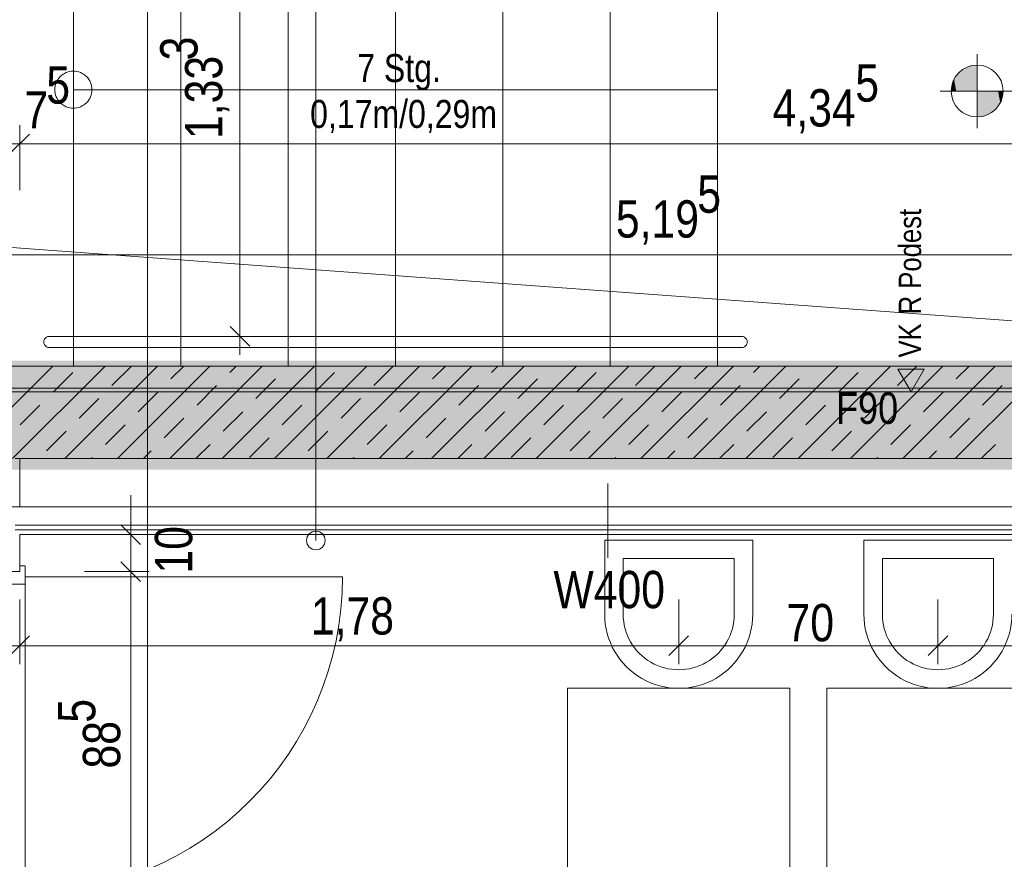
# Model space of a CAD drawing. Extents: x -620 to 300, y 62 to 1162.
# Tile 139 of 256: x -132 to -79, y 939 to 984. Entities that reach past the tile are written whole.
import ezdxf
from ezdxf.lldxf.tags import DXFTag

# ---------------------------------------------------------------- set-up
doc = ezdxf.new("R2010")
doc.units = 0
doc.layers.get('0').update_dxf_attribs({"lineweight": 13})
for name, color, linetype, lineweight, true_color in [('00 -Bauelemente -Dämmung innen', 7, 'Continuous', 9, 0xff7fe6), ('00 -Bauelemente -Gipskarton', 7, 'Continuous', 9, 0xff7fe6), ('30 -34 Innenwände- 1 tragend', 7, 'Continuous', 13, 0xdd0806), ('30 -34 Innenwände- 2 nichttragend', 7, 'Continuous', 18, 0xff7fe6), ('30 -34 Innenwände- 4 Türen_Fenster', 7, 'Continuous', 15, 0x9955ff), ('30 -35 Decken- 2.1 Treppen Innen 2D', 7, 'Continuous', 9, 0x599559), ('40 -41 Abwasser_Wasser_Gas- 1 Abwasser + sanitäre Anlagen', 7, 'Continuous', 9, 0xff6633), ('60 -61 Ausstattung -1 Möbel -verdeckt', 9, 'fein_strichliert-A06G94XS8I', 13, 0x808080), ('70 -75 Raumstempel-2 Verweislinie', 7, 'Continuous', 9, 0xff6600), ('70 -76 Bemaßung- 2 Allgemein', 9, 'Continuous', 5, 0x808080), ('iwb_Schraffur_F90_feuerbestaendig', 1, 'Continuous', 13, 0xff0000), ('iwb_Sichtbeton', 2, 'Continuous', 50, 0xffff00), ('iwb_Sichtbeton-Shading', 2, 'Continuous', 50, 0xffff00)]:
    doc.layers.add(name, color=color, linetype=linetype, lineweight=lineweight, true_color=true_color)
for name, color, linetype, lineweight in [('70 -71 Achsen- 1 Gebäudeachsen', 7, 'STRICHPUNKT2-A06G94XR8I', 18), ('70 -72 Beschriftung- 5 Höhenkoten', 7, 'Continuous', 15), ('70 -75 Raumstempel- 3 Wandstempel', 7, 'Continuous', 50), ('Keine', 7, 'Continuous', 9)]:
    doc.layers.add(name, color=color, linetype=linetype, lineweight=lineweight)
doc.styles.get("Standard").update_dxf_attribs({"font": 'ARIALN.TTF'})
tags = doc.linetypes.add('fein_strichliert-A06G94XS8I', pattern=[4, 1, -2, 1]).pattern_tags.tags
tags[8:9] = [DXFTag(74, 4), DXFTag(75, 0), DXFTag(340, '0'), DXFTag(46, 0.0), DXFTag(50, 0.0), DXFTag(44, 0.0), DXFTag(45, 0.0)]
tags[6:7] = [DXFTag(74, 4), DXFTag(75, 0), DXFTag(340, '0'), DXFTag(46, 0.0), DXFTag(50, 0.0), DXFTag(44, 0.0), DXFTag(45, 0.0)]
tags[4:5] = [DXFTag(74, 4), DXFTag(75, 0), DXFTag(340, '0'), DXFTag(46, 0.0), DXFTag(50, 0.0), DXFTag(44, 0.0), DXFTag(45, 0.0)]
tags = doc.linetypes.add('STRICHPUNKT2-A06G94XR8I', pattern=[12.7, 6.35, -3.175, 0, -3.175]).pattern_tags.tags
tags[10:11] = [DXFTag(74, 4), DXFTag(75, 0), DXFTag(340, '0'), DXFTag(46, 0.0), DXFTag(50, 0.0), DXFTag(44, 0.0), DXFTag(45, 0.0)]
tags[8:9] = [DXFTag(74, 4), DXFTag(75, 0), DXFTag(340, '0'), DXFTag(46, 0.0), DXFTag(50, 0.0), DXFTag(44, 0.0), DXFTag(45, 0.0)]
tags[6:7] = [DXFTag(74, 4), DXFTag(75, 0), DXFTag(340, '0'), DXFTag(46, 0.0), DXFTag(50, 0.0), DXFTag(44, 0.0), DXFTag(45, 0.0)]
tags[4:5] = [DXFTag(74, 4), DXFTag(75, 0), DXFTag(340, '0'), DXFTag(46, 0.0), DXFTag(50, 0.0), DXFTag(44, 0.0), DXFTag(45, 0.0)]

# ---------------------------------------------------------------- blocks, each defined once
blk = doc.blocks.new('Shading-A06G94VT8I', base_point=(-44.915, 989.453))
at = {"layer": 'iwb_Sichtbeton-Shading', "color": 51, "true_color": 0xffff7f}
for points in [[(-149.479, 965.303), (-149.479, 965.903), (-40.579, 965.303), (-40.579, 965.903)], [(-149.479, 960.003), (-149.479, 960.603), (-40.579, 960.003), (-40.579, 960.603)]]:
    blk.add_solid(points, dxfattribs=at)
blk = doc.blocks.new('Referenz-A06G94XT8I')
at = {"layer": '00 -Bauelemente -Dämmung innen', "color": 0, "linetype": 'Continuous', "lineweight": -2, "ltscale": 0.13}
for p, q in [((-132.98, 958.003), (-132.48, 958.003)), ((-132.48, 958.003), (-45.58, 958.003)), ((-132.73, 957.003), (-45.58, 957.003))]:
    blk.add_line(p, q, dxfattribs=at)
at = {"layer": '00 -Bauelemente -Gipskarton', "color": 0, "linetype": 'Continuous', "lineweight": -2, "ltscale": 0.13}
for p, q in [((-132.48, 958.003), (-132.48, 960.603)), ((-132.73, 957.003), (-45.58, 957.003)), ((-132.73, 956.753), (-132.48, 956.753)), ((-132.48, 956.753), (-45.58, 956.753)), ((-132.48, 954.503), (-132.48, 956.503)), ((-132.48, 956.503), (-45.58, 956.503))]:
    blk.add_line(p, q, dxfattribs=at)
at = {"layer": '30 -34 Innenwände- 1 tragend', "color": 0, "linetype": 'Continuous', "lineweight": -2, "ltscale": 0.13}
for p, q in [((-45.58, 965.603), (-149.48, 965.603)), ((-45.58, 960.603), (-132.48, 960.603))]:
    blk.add_line(p, q, dxfattribs=at)
at = {"layer": '30 -34 Innenwände- 1 tragend', "color": 0, "lineweight": -2}
for p, q in [((-45.58, 965.603), (-149.48, 965.603)), ((-135.69, 960.603), (-130.69, 965.603)), ((-135.69, 960.603), (-130.69, 965.603)), ((-132.861, 960.603), (-127.861, 965.603)), ((-132.861, 960.603), (-127.861, 965.603)), ((-130.033, 960.603), (-125.033, 965.603)), ((-130.033, 960.603), (-125.033, 965.603)), ((-127.497, 964.554), (-126.447, 965.603)), ((-127.497, 964.554), (-126.447, 965.603)), ((-127.204, 960.603), (-122.204, 965.603)), ((-127.204, 960.603), (-122.204, 965.603)), ((-124.376, 960.603), (-119.376, 965.603)), ((-124.376, 960.603), (-119.376, 965.603)), ((-124.315, 964.907), (-123.619, 965.603)), ((-124.315, 964.907), (-123.619, 965.603)), ((-121.548, 960.603), (-116.548, 965.603)), ((-121.548, 960.603), (-116.548, 965.603)), ((-121.133, 965.261), (-120.79, 965.603)), ((-121.133, 965.261), (-120.79, 965.603)), ((-118.719, 960.603), (-113.719, 965.603)), ((-118.719, 960.603), (-113.719, 965.603)), ((-115.891, 960.603), (-110.891, 965.603)), ((-115.891, 960.603), (-110.891, 965.603)), ((-113.355, 964.554), (-112.305, 965.603)), ((-113.355, 964.554), (-112.305, 965.603)), ((-113.062, 960.603), (-108.062, 965.603)), ((-113.062, 960.603), (-108.062, 965.603)), ((-110.234, 960.603), (-105.234, 965.603)), ((-110.234, 960.603), (-105.234, 965.603)), ((-110.173, 964.907), (-109.476, 965.603)), ((-110.173, 964.907), (-109.476, 965.603)), ((-107.405, 960.603), (-102.405, 965.603)), ((-107.405, 960.603), (-102.405, 965.603)), ((-106.991, 965.261), (-106.648, 965.603)), ((-106.991, 965.261), (-106.648, 965.603)), ((-104.577, 960.603), (-99.577, 965.603)), ((-104.577, 960.603), (-99.577, 965.603)), ((-101.749, 960.603), (-96.749, 965.603)), ((-101.749, 960.603), (-96.749, 965.603)), ((-99.213, 964.554), (-98.163, 965.603)), ((-99.213, 964.554), (-98.163, 965.603)), ((-98.92, 960.603), (-93.92, 965.603)), ((-98.92, 960.603), (-93.92, 965.603)), ((-96.092, 960.603), (-91.092, 965.603)), ((-96.092, 960.603), (-91.092, 965.603)), ((-96.031, 964.907), (-95.334, 965.603)), ((-96.031, 964.907), (-95.334, 965.603)), ((-93.263, 960.603), (-88.263, 965.603)), ((-93.263, 960.603), (-88.263, 965.603)), ((-92.849, 965.261), (-92.506, 965.603)), ((-92.849, 965.261), (-92.506, 965.603)), ((-90.435, 960.603), (-85.435, 965.603)), ((-90.435, 960.603), (-85.435, 965.603)), ((-87.606, 960.603), (-82.606, 965.603)), ((-87.606, 960.603), (-82.606, 965.603)), ((-85.07, 964.554), (-84.021, 965.603)), ((-85.07, 964.554), (-84.021, 965.603)), ((-84.778, 960.603), (-79.778, 965.603)), ((-84.778, 960.603), (-79.778, 965.603)), ((-81.95, 960.603), (-76.95, 965.603)), ((-81.95, 960.603), (-76.95, 965.603)), ((-81.888, 964.907), (-81.192, 965.603)), ((-81.888, 964.907), (-81.192, 965.603)), ((-130.679, 964.2), (-129.618, 965.261)), ((-130.679, 964.2), (-129.618, 965.261)), ((-119.719, 963.847), (-118.658, 964.907)), ((-119.719, 963.847), (-118.658, 964.907)), ((-116.537, 964.2), (-115.476, 965.261)), ((-116.537, 964.2), (-115.476, 965.261)), ((-105.576, 963.847), (-104.516, 964.907)), ((-105.576, 963.847), (-104.516, 964.907)), ((-102.394, 964.2), (-101.334, 965.261)), ((-102.394, 964.2), (-101.334, 965.261)), ((-91.434, 963.847), (-90.374, 964.907)), ((-91.434, 963.847), (-90.374, 964.907)), ((-88.252, 964.2), (-87.192, 965.261)), ((-88.252, 964.2), (-87.192, 965.261)), ((-122.901, 963.493), (-121.84, 964.554)), ((-122.901, 963.493), (-121.84, 964.554)), ((-108.758, 963.493), (-107.698, 964.554)), ((-108.758, 963.493), (-107.698, 964.554)), ((-94.616, 963.493), (-93.556, 964.554)), ((-94.616, 963.493), (-93.556, 964.554)), ((-80.474, 963.493), (-79.414, 964.554)), ((-80.474, 963.493), (-79.414, 964.554)), ((-129.265, 962.786), (-128.204, 963.847)), ((-129.265, 962.786), (-128.204, 963.847)), ((-126.083, 963.139), (-125.022, 964.2)), ((-126.083, 963.139), (-125.022, 964.2)), ((-115.122, 962.786), (-114.062, 963.847)), ((-115.122, 962.786), (-114.062, 963.847)), ((-111.94, 963.139), (-110.88, 964.2)), ((-111.94, 963.139), (-110.88, 964.2)), ((-100.98, 962.786), (-99.92, 963.847)), ((-100.98, 962.786), (-99.92, 963.847)), ((-97.798, 963.139), (-96.738, 964.2)), ((-97.798, 963.139), (-96.738, 964.2)), ((-86.838, 962.786), (-85.777, 963.847)), ((-86.838, 962.786), (-85.777, 963.847)), ((-83.656, 963.139), (-82.596, 964.2)), ((-83.656, 963.139), (-82.596, 964.2)), ((-132.447, 962.432), (-131.386, 963.493)), ((-132.447, 962.432), (-131.386, 963.493)), ((-118.304, 962.432), (-117.244, 963.493)), ((-118.304, 962.432), (-117.244, 963.493)), ((-104.162, 962.432), (-103.102, 963.493)), ((-104.162, 962.432), (-103.102, 963.493)), ((-90.02, 962.432), (-88.959, 963.493)), ((-90.02, 962.432), (-88.959, 963.493)), ((-124.668, 961.725), (-123.608, 962.786)), ((-124.668, 961.725), (-123.608, 962.786)), ((-121.486, 962.079), (-120.426, 963.139)), ((-121.486, 962.079), (-120.426, 963.139)), ((-110.526, 961.725), (-109.466, 962.786)), ((-110.526, 961.725), (-109.466, 962.786)), ((-107.344, 962.079), (-106.284, 963.139)), ((-107.344, 962.079), (-106.284, 963.139)), ((-96.384, 961.725), (-95.323, 962.786)), ((-96.384, 961.725), (-95.323, 962.786)), ((-93.202, 962.079), (-92.141, 963.139)), ((-93.202, 962.079), (-92.141, 963.139)), ((-82.242, 961.725), (-81.181, 962.786)), ((-82.242, 961.725), (-81.181, 962.786)), ((-127.85, 961.372), (-126.79, 962.432)), ((-127.85, 961.372), (-126.79, 962.432)), ((-113.708, 961.372), (-112.648, 962.432)), ((-113.708, 961.372), (-112.648, 962.432)), ((-99.566, 961.372), (-98.505, 962.432)), ((-99.566, 961.372), (-98.505, 962.432)), ((-85.424, 961.372), (-84.363, 962.432)), ((-85.424, 961.372), (-84.363, 962.432)), ((-131.032, 961.018), (-129.972, 962.079)), ((-131.032, 961.018), (-129.972, 962.079)), ((-120.072, 960.665), (-119.012, 961.725)), ((-120.072, 960.665), (-119.012, 961.725)), ((-116.89, 961.018), (-115.83, 962.079)), ((-116.89, 961.018), (-115.83, 962.079)), ((-105.93, 960.665), (-104.869, 961.725)), ((-105.93, 960.665), (-104.869, 961.725)), ((-102.748, 961.018), (-101.687, 962.079)), ((-102.748, 961.018), (-101.687, 962.079)), ((-91.788, 960.665), (-90.727, 961.725)), ((-91.788, 960.665), (-90.727, 961.725)), ((-88.606, 961.018), (-87.545, 962.079)), ((-88.606, 961.018), (-87.545, 962.079)), ((-122.962, 960.603), (-122.193, 961.372)), ((-122.962, 960.603), (-122.193, 961.372)), ((-108.82, 960.603), (-108.051, 961.372)), ((-108.82, 960.603), (-108.051, 961.372)), ((-94.677, 960.603), (-93.909, 961.372)), ((-94.677, 960.603), (-93.909, 961.372)), ((-80.535, 960.603), (-79.767, 961.372)), ((-80.535, 960.603), (-79.767, 961.372)), ((-45.58, 960.603), (-132.48, 960.603)), ((-128.619, 960.603), (-128.557, 960.665)), ((-128.619, 960.603), (-128.557, 960.665)), ((-125.79, 960.603), (-125.375, 961.018)), ((-125.79, 960.603), (-125.375, 961.018)), ((-114.476, 960.603), (-114.415, 960.665)), ((-114.476, 960.603), (-114.415, 960.665)), ((-111.648, 960.603), (-111.233, 961.018)), ((-111.648, 960.603), (-111.233, 961.018)), ((-100.334, 960.603), (-100.273, 960.665)), ((-100.334, 960.603), (-100.273, 960.665)), ((-97.506, 960.603), (-97.091, 961.018)), ((-97.506, 960.603), (-97.091, 961.018)), ((-86.192, 960.603), (-86.131, 960.665)), ((-86.192, 960.603), (-86.131, 960.665)), ((-83.364, 960.603), (-82.949, 961.018)), ((-83.364, 960.603), (-82.949, 961.018))]:
    blk.add_line(p, q, dxfattribs=at)
at = {"layer": '30 -34 Innenwände- 2 nichttragend', "color": 0, "linetype": 'Continuous', "lineweight": -2, "ltscale": 0.13}
for p, q in [((-132.73, 960.603), (-132.48, 960.603)), ((-132.48, 958.003), (-132.48, 960.603)), ((-132.48, 958.003), (-45.58, 958.003)), ((-132.48, 954.503), (-132.48, 956.503)), ((-132.18, 956.503), (-45.58, 956.503))]:
    blk.add_line(p, q, dxfattribs=at)
at = {"layer": '30 -34 Innenwände- 4 Türen_Fenster', "color": 0, "lineweight": -2}
for p, q in [((-132.48, 954.823), (-132.18, 954.823)), ((-132.48, 954.503), (-132.48, 954.823)), ((-132.48, 954.503), (-132.48, 954.823)), ((-132.18, 954.823), (-132.18, 954.223)), ((-138.48, 954.503), (-132.48, 954.503)), ((-132.18, 954.223), (-132.18, 953.823)), ((-132.18, 953.823), (-138.78, 953.823))]:
    blk.add_line(p, q, dxfattribs=at)
at = {"layer": '30 -34 Innenwände- 4 Türen_Fenster', "color": 0, "linetype": 'fein_strichliert-A06G94XS8I', "lineweight": -2, "ltscale": 0.13}
for p, q in [((-132.18, 936.803), (-132.18, 954.503)), ((-132.18, 954.223), (-115.04, 954.223))]:
    blk.add_line(p, q, dxfattribs=at)
blk.add_ellipse((-132.18, 954.223), major_axis=(0, -17.14), ratio=1, start_param=0, end_param=1.570796, dxfattribs=at)
at = {"layer": '30 -35 Decken- 2.1 Treppen Innen 2D', "color": 0, "linetype": 'Continuous', "lineweight": -2, "ltscale": 0.13}
for p, q in [((-129.58, 965.603), (-129.58, 995.453)), ((-123.78, 965.603), (-123.78, 995.453)), ((-117.98, 965.603), (-117.98, 995.453)), ((-112.18, 965.603), (-112.18, 995.453)), ((-106.38, 965.603), (-106.38, 995.453)), ((-100.58, 965.603), (-100.58, 995.453)), ((-94.78, 965.603), (-94.78, 995.453)), ((-130.214, 981.301), (-130.135, 981.36)), ((-130.135, 981.36), (-130.051, 981.41)), ((-130.051, 981.41), (-129.962, 981.452)), ((-129.962, 981.452), (-129.87, 981.485)), ((-129.87, 981.485), (-129.775, 981.509)), ((-129.775, 981.509), (-129.678, 981.524)), ((-129.678, 981.524), (-129.58, 981.528)), ((-129.58, 981.528), (-129.482, 981.524)), ((-129.482, 981.524), (-129.384, 981.509)), ((-129.384, 981.509), (-129.289, 981.485)), ((-129.289, 981.485), (-129.197, 981.452)), ((-129.197, 981.452), (-129.108, 981.41)), ((-129.108, 981.41), (-129.024, 981.36)), ((-129.024, 981.36), (-128.945, 981.301)), ((-130.56, 980.724), (-130.537, 980.819)), ((-130.537, 980.819), (-130.503, 980.911)), ((-130.503, 980.911), (-130.462, 981)), ((-130.462, 981), (-130.411, 981.084)), ((-130.411, 981.084), (-130.353, 981.163)), ((-130.353, 981.163), (-130.287, 981.236)), ((-130.287, 981.236), (-130.214, 981.301)), ((-128.945, 981.301), (-128.872, 981.236)), ((-128.872, 981.236), (-128.807, 981.163)), ((-128.807, 981.163), (-128.748, 981.084)), ((-128.748, 981.084), (-128.698, 981)), ((-128.698, 981), (-128.656, 980.911)), ((-128.656, 980.911), (-128.623, 980.819)), ((-128.623, 980.819), (-128.599, 980.724)), ((-130.58, 980.528), (-130.575, 980.626)), ((-130.575, 980.43), (-130.58, 980.528)), ((-130.575, 980.626), (-130.56, 980.724)), ((-130.56, 980.333), (-130.575, 980.43)), ((-130.537, 980.238), (-130.56, 980.333)), ((-129.58, 980.528), (-94.78, 980.528)), ((-128.599, 980.333), (-128.623, 980.238)), ((-128.599, 980.724), (-128.584, 980.626)), ((-128.584, 980.43), (-128.599, 980.333)), ((-128.584, 980.626), (-128.58, 980.528)), ((-128.58, 980.528), (-128.584, 980.43)), ((-94.843, 980.545), (-94.78, 980.528)), ((-94.843, 980.511), (-94.843, 980.545)), ((-94.78, 980.528), (-94.843, 980.511)), ((-130.503, 980.146), (-130.537, 980.238)), ((-130.462, 980.057), (-130.503, 980.146)), ((-130.411, 979.973), (-130.462, 980.057)), ((-130.353, 979.894), (-130.411, 979.973)), ((-130.287, 979.821), (-130.353, 979.894)), ((-130.214, 979.755), (-130.287, 979.821)), ((-130.135, 979.697), (-130.214, 979.755)), ((-128.945, 979.755), (-129.024, 979.697)), ((-128.872, 979.821), (-128.945, 979.755)), ((-128.807, 979.894), (-128.872, 979.821)), ((-128.748, 979.973), (-128.807, 979.894)), ((-128.698, 980.057), (-128.748, 979.973)), ((-128.656, 980.146), (-128.698, 980.057)), ((-128.623, 980.238), (-128.656, 980.146)), ((-130.051, 979.647), (-130.135, 979.697)), ((-129.962, 979.605), (-130.051, 979.647)), ((-129.87, 979.571), (-129.962, 979.605)), ((-129.775, 979.548), (-129.87, 979.571)), ((-129.678, 979.533), (-129.775, 979.548)), ((-129.58, 979.528), (-129.678, 979.533)), ((-129.482, 979.533), (-129.58, 979.528)), ((-129.384, 979.548), (-129.482, 979.533)), ((-129.289, 979.571), (-129.384, 979.548)), ((-129.197, 979.605), (-129.289, 979.571)), ((-129.108, 979.647), (-129.197, 979.605)), ((-129.024, 979.697), (-129.108, 979.647)), ((-130.88, 967.203), (-93.48, 967.203)), ((-93.48, 966.603), (-130.88, 966.603)), ((-129.58, 965.603), (-123.78, 965.603)), ((-123.78, 965.603), (-117.98, 965.603)), ((-117.98, 965.603), (-112.18, 965.603)), ((-112.18, 965.603), (-106.38, 965.603)), ((-106.38, 965.603), (-100.58, 965.603)), ((-100.58, 965.603), (-94.78, 965.603))]:
    blk.add_line(p, q, dxfattribs=at)
at = {"layer": '30 -35 Decken- 2.1 Treppen Innen 2D', "color": 0, "linetype": 'fein_strichliert-A06G94XS8I', "lineweight": -2, "ltscale": 0.13}
for p, q in [((-452.88, 965.603), (-45.78, 965.603)), ((-45.78, 964.403), (-452.88, 964.403)), ((-452.88, 964.203), (-45.78, 964.203))]:
    blk.add_line(p, q, dxfattribs=at)
at = {"layer": '30 -35 Decken- 2.1 Treppen Innen 2D', "color": 0, "linetype": 'Continuous', "lineweight": -2, "ltscale": 0.13}
for centre, major_axis in [((-130.88, 966.903), (0, 0.3)), ((-93.48, 966.903), (0, -0.3))]:
    blk.add_ellipse(centre, major_axis=major_axis, ratio=1, start_param=0, end_param=3.141593, dxfattribs=at)
at = {"layer": '40 -41 Abwasser_Wasser_Gas- 1 Abwasser + sanitäre Anlagen', "color": 0, "linetype": 'Continuous', "lineweight": -2, "ltscale": 0.13}
for p, q in [((-92.88, 956.203), (-100.88, 956.203)), ((-100.88, 956.203), (-100.88, 952.203)), ((-92.88, 952.203), (-92.88, 956.203)), ((-78.88, 956.203), (-86.88, 956.203)), ((-86.88, 956.203), (-86.88, 952.203)), ((-93.88, 955.203), (-99.88, 955.203)), ((-99.88, 955.203), (-99.88, 952.203)), ((-93.88, 952.203), (-93.88, 955.203)), ((-79.88, 955.203), (-85.88, 955.203)), ((-85.88, 955.203), (-85.88, 952.203)), ((-79.88, 952.203), (-79.88, 955.203))]:
    blk.add_line(p, q, dxfattribs=at)
for centre, major_axis in [((-96.88, 952.203), (-4, 0)), ((-96.88, 952.203), (-3, 0)), ((-82.88, 952.203), (-4, 0)), ((-82.88, 952.203), (-3, 0))]:
    blk.add_ellipse(centre, major_axis=major_axis, ratio=1, start_param=0, end_param=3.141593, dxfattribs=at)
at = {"layer": '60 -61 Ausstattung -1 Möbel -verdeckt', "color": 0, "linetype": 'fein_strichliert-A06G94XS8I', "lineweight": -2, "ltscale": 0.13}
for p, q in [((-102.88, 936.203), (-102.88, 948.203)), ((-102.88, 948.203), (-90.88, 948.203)), ((-90.88, 948.203), (-90.88, 936.203)), ((-88.88, 936.203), (-88.88, 948.203)), ((-88.88, 948.203), (-76.88, 948.203))]:
    blk.add_line(p, q, dxfattribs=at)
at = {"layer": '70 -71 Achsen- 1 Gebäudeachsen', "color": 0, "linetype": 'STRICHPUNKT2-A06G94XR8I', "lineweight": -2, "ltscale": 0.13}
blk.add_line((-125.58, 1084.393), (-125.58, 84.953), dxfattribs=at)
at = {"layer": '70 -72 Beschriftung- 5 Höhenkoten', "color": 0, "linetype": 'Continuous', "lineweight": -2, "ltscale": 0.13}
for p, q in [((-80.76, 978.453), (-80.76, 982.453)), ((-80.76, 981.853), (-80.76, 980.453)), ((-80.76, 980.453), (-80.76, 981.853)), ((-82.76, 980.453), (-63.932, 980.453)), ((-80.76, 980.453), (-82.16, 980.453)), ((-82.16, 980.453), (-80.76, 980.453)), ((-79.36, 980.453), (-80.76, 980.453)), ((-80.76, 980.453), (-80.76, 979.053)), ((-80.76, 979.053), (-80.76, 980.453)), ((-80.76, 980.453), (-79.36, 980.453))]:
    blk.add_line(p, q, dxfattribs=at)
for major_axis in [(0, 1.4), (1.4, 0), (-1.4, 0), (0, -1.4)]:
    blk.add_ellipse((-80.76, 980.453), major_axis=major_axis, ratio=1, start_param=0, end_param=1.570796, dxfattribs=at)
at = {"layer": '70 -72 Beschriftung- 5 Höhenkoten', "color": 0, "lineweight": -2}
for points in [[(-80.76, 980.453), (-80.979, 981.836), (-80.76, 981.853)], [(-81.75, 980.453), (-81.892, 981.276), (-81.75, 981.443)], [(-81.582, 980.453), (-81.75, 981.443), (-81.582, 981.586)], [(-81.75, 980.453), (-81.75, 981.443), (-81.582, 980.453)], [(-81.395, 980.453), (-81.582, 981.586), (-81.395, 981.701)], [(-81.582, 980.453), (-81.582, 981.586), (-81.395, 980.453)], [(-81.192, 980.453), (-81.395, 981.701), (-81.192, 981.785)], [(-81.395, 980.453), (-81.395, 981.701), (-81.192, 980.453)], [(-80.979, 980.453), (-81.192, 981.785), (-80.979, 981.836)], [(-81.192, 980.453), (-81.192, 981.785), (-80.979, 980.453)], [(-80.979, 980.453), (-80.979, 981.836), (-80.76, 980.453)], [(-82.091, 980.453), (-82.142, 980.672), (-82.091, 980.886)], [(-82.007, 980.453), (-82.091, 980.886), (-82.007, 981.089)], [(-82.091, 980.453), (-82.091, 980.886), (-82.007, 980.453)], [(-81.892, 980.453), (-82.007, 981.089), (-81.892, 981.276)], [(-82.007, 980.453), (-82.007, 981.089), (-81.892, 980.453)], [(-81.892, 980.453), (-81.892, 981.276), (-81.75, 980.453)], [(-82.142, 980.453), (-82.16, 980.453), (-82.142, 980.672)], [(-82.142, 980.453), (-82.142, 980.672), (-82.091, 980.453)], [(-80.76, 979.053), (-80.76, 980.453), (-80.541, 979.071)], [(-80.541, 979.071), (-80.76, 980.453), (-80.541, 980.453)], [(-80.541, 979.071), (-80.541, 980.453), (-80.327, 979.122)], [(-80.327, 979.122), (-80.541, 980.453), (-80.327, 980.453)], [(-80.327, 979.122), (-80.327, 980.453), (-80.124, 979.206)], [(-80.124, 979.206), (-80.327, 980.453), (-80.124, 980.453)], [(-80.124, 979.206), (-80.124, 980.453), (-79.937, 979.321)], [(-79.937, 979.321), (-80.124, 980.453), (-79.937, 980.453)], [(-79.937, 979.321), (-79.937, 980.453), (-79.77, 979.463)], [(-79.77, 979.463), (-79.937, 980.453), (-79.77, 980.453)], [(-79.77, 979.463), (-79.77, 980.453), (-79.627, 979.631)], [(-79.627, 979.631), (-79.77, 980.453), (-79.627, 980.453)], [(-79.627, 979.631), (-79.627, 980.453), (-79.512, 979.818)], [(-79.512, 979.818), (-79.627, 980.453), (-79.512, 980.453)], [(-79.512, 979.818), (-79.512, 980.453), (-79.428, 980.021)], [(-79.428, 980.021), (-79.512, 980.453), (-79.428, 980.453)], [(-79.428, 980.021), (-79.428, 980.453), (-79.377, 980.234)], [(-79.377, 980.234), (-79.428, 980.453), (-79.377, 980.453)], [(-79.377, 980.234), (-79.377, 980.453), (-79.36, 980.453)]]:
    blk.add_solid(points, dxfattribs=at)
at = {"layer": '70 -75 Raumstempel- 3 Wandstempel', "color": 0, "linetype": 'Continuous', "lineweight": -2, "ltscale": 0.13}
blk.add_line((-100.706, 955.253), (-100.706, 959.253), dxfattribs=at)
at = {"layer": '70 -75 Raumstempel-2 Verweislinie', "color": 0, "linetype": 'Continuous', "lineweight": -2, "ltscale": 0.13}
blk.add_line((-116.481, 1104.393), (-116.481, 956.185), dxfattribs=at)
at = {"layer": '70 -75 Raumstempel-2 Verweislinie', "color": 0, "linetype": 'ByBlock', "lineweight": -2, "ltscale": 0.13}
blk.add_circle((-116.481, 956.185), 0.5, dxfattribs=at)
at = {"layer": '70 -76 Bemaßung- 2 Allgemein', "color": 0, "linetype": 'Continuous', "lineweight": -2, "ltscale": 0.13}
for p, q in [((-120.58, 968.264), (-120.58, 992.793)), ((-133.01, 977.073), (-131.949, 978.134)), ((-133.01, 977.073), (-131.949, 978.134)), ((-132.48, 975.103), (-132.48, 978.603)), ((-133.48, 977.603), (-131.419, 977.603)), ((-133.48, 977.603), (-131.419, 977.603)), ((-131.419, 977.603), (-130.359, 977.603)), ((-46.64, 977.603), (-131.419, 977.603)), ((-46.64, 971.603), (-148.419, 971.603)), ((-120.58, 966.203), (-120.58, 968.264)), ((-120.049, 966.673), (-121.11, 967.734)), ((-118.88, 967.203), (-119.58, 967.203)), ((-126.48, 957.564), (-126.48, 958.624)), ((-126.48, 955.503), (-126.48, 957.564)), ((-125.949, 955.973), (-127.01, 957.034)), ((-128.98, 956.503), (-125.48, 956.503)), ((-126.48, 954.503), (-126.48, 956.503)), ((-126.48, 955.503), (-126.48, 953.443)), ((-126.48, 955.503), (-126.48, 953.443)), ((-127.01, 955.034), (-125.949, 953.973)), ((-127.01, 955.034), (-125.949, 953.973)), ((-128.98, 954.503), (-125.48, 954.503)), ((-128.98, 954.503), (-125.48, 954.503)), ((-126.48, 937.864), (-126.48, 953.443)), ((-126.48, 953.443), (-126.48, 952.383)), ((-132.48, 953.003), (-132.48, 949.503)), ((-96.88, 953.003), (-96.88, 949.503)), ((-96.88, 953.003), (-96.88, 949.503)), ((-82.88, 953.003), (-82.88, 949.503)), ((-82.88, 953.003), (-82.88, 949.503)), ((-133.01, 949.973), (-131.949, 951.034)), ((-96.349, 951.034), (-97.41, 949.973)), ((-97.41, 949.973), (-96.349, 951.034)), ((-83.41, 949.973), (-82.349, 951.034)), ((-82.349, 951.034), (-83.41, 949.973)), ((-133.48, 950.503), (-131.419, 950.503)), ((-97.94, 950.503), (-131.419, 950.503)), ((-95.88, 950.503), (-97.94, 950.503)), ((-97.88, 950.503), (-95.819, 950.503)), ((-83.94, 950.503), (-95.819, 950.503)), ((-81.88, 950.503), (-83.94, 950.503)), ((-83.88, 950.503), (-81.819, 950.503)), ((-69.94, 950.503), (-81.819, 950.503))]:
    blk.add_line(p, q, dxfattribs=at)
at = {"layer": 'Keine', "color": 0, "linetype": 'fein_strichliert-A06G94XS8I', "lineweight": -2, "ltscale": 0.13}
blk.add_line((-45.58, 965.603), (-453.08, 995.453), dxfattribs=at)
at = {"layer": 'Keine', "color": 0, "linetype": 'Continuous', "lineweight": -2, "ltscale": 0.13}
for p, q in [((-85.042, 965.438), (-84.33, 964.203)), ((-83.617, 965.438), (-85.042, 965.438)), ((-84.33, 964.203), (-83.617, 965.438))]:
    blk.add_line(p, q, dxfattribs=at)
at = {"layer": 'Keine', "color": 0, "lineweight": -2}
for points in [[(-84.33, 964.203), (-85.042, 965.438), (-84.33, 965.438)], [(-84.33, 964.203), (-84.33, 965.438), (-83.617, 965.438)]]:
    blk.add_solid(points, dxfattribs=at)
at = {"layer": '30 -35 Decken- 2.1 Treppen Innen 2D', "color": 0, "linetype": 'ByBlock', "lineweight": -2, "ltscale": 0.13, "char_height": 1.51033, "attachment_point": 1, "rotation": 0.001}
for s, insert in [('{\\fArial Narrow;7}', (-114.248, 982.449)), ('{\\fArial Narrow;Stg.}', (-112.805, 982.449)), ('{\\fArial Narrow;0,17m/0,29m}', (-116.792, 979.974))]:
    blk.add_mtext(s, dxfattribs=dict(at, insert=insert))
at = {"layer": '70 -75 Raumstempel- 3 Wandstempel', "color": 0, "linetype": 'Continuous', "lineweight": -2, "ltscale": 0.13, "attachment_point": 1}
for s, insert, char_height in [('{\\fArial Narrow;F90}', (-88.383, 964.182), 1.7), ('{\\fArial Narrow;W400}', (-103.648, 954.542), 2.01377)]:
    blk.add_mtext(s, dxfattribs=dict(at, insert=insert, char_height=char_height))
at = {"layer": '70 -76 Bemaßung- 2 Allgemein', "color": 0, "linetype": 'Continuous', "lineweight": -2, "ltscale": 0.13, "char_height": 2.01377, "attachment_point": 1, "rotation": 90}
for s, insert in [('{\\fArial Narrow;3}', (-124.89, 982.11)), ('{\\fArial Narrow;1,33}', (-123.548, 977.865)), ('{\\fArial Narrow;10}', (-125.175, 954.398)), ('{\\fArial Narrow;5}', (-130.408, 946.343)), ('{\\fArial Narrow;88}', (-129.065, 943.87))]:
    blk.add_mtext(s, dxfattribs=dict(at, insert=insert))
at = {"layer": '70 -76 Bemaßung- 2 Allgemein', "color": 0, "linetype": 'Continuous', "lineweight": -2, "ltscale": 0.13, "char_height": 2.01377, "attachment_point": 1}
for s, insert in [('{\\fArial Narrow;5}', (-87.343, 981.896)), ('{\\fArial Narrow;5}', (-131.043, 981.788)), ('{\\fArial Narrow;7}', (-132.221, 980.446)), ('{\\fArial Narrow;4,34}', (-91.81, 980.554)), ('{\\fArial Narrow;5}', (-95.877, 975.896)), ('{\\fArial Narrow;5,19}', (-100.275, 974.554)), ('{\\fArial Narrow;1,78}', (-116.75, 953.119)), ('{\\fArial Narrow;70}', (-91.056, 952.754))]:
    blk.add_mtext(s, dxfattribs=dict(at, insert=insert))
at = {"layer": 'Keine', "color": 0, "linetype": 'Continuous', "lineweight": -2, "ltscale": 0.13, "char_height": 1.20826, "attachment_point": 1, "rotation": 90}
for s, insert in [('{\\fArial Narrow;Podest}', (-84.994, 969.781)), ('{\\fArial Narrow;R}', (-84.994, 968.397)), ('{\\fArial Narrow;VK}', (-84.994, 966.065))]:
    blk.add_mtext(s, dxfattribs=dict(at, insert=insert))
blk = doc.blocks.new('Referenz-A06G94XV8I')
at = {"layer": 'iwb_Schraffur_F90_feuerbestaendig', "linetype": 'Continuous', "ltscale": 0.13}
blk.add_solid([(-45.579, 960.603), (-149.479, 960.603), (-45.579, 965.603), (-149.479, 965.603)], dxfattribs=at)
at = {"layer": 'iwb_Sichtbeton', "linetype": 'Continuous', "ltscale": 0.5}
for points in [[(-149.479, 965.303), (-149.479, 965.903), (-40.579, 965.303), (-40.579, 965.903)], [(-149.479, 960.003), (-149.479, 960.603), (-40.579, 960.003), (-40.579, 960.603)]]:
    blk.add_solid(points, dxfattribs=at)

msp = doc.modelspace()

# ---------------------------------------------------------------- block references
at = {"color": 8, "lineweight": 13, "ltscale": 0.13, "true_color": 0x808080}
msp.add_blockref('Referenz-A06G94XT8I', (0, 0), dxfattribs=at)
at = {"color": 8, "lineweight": 25, "ltscale": 0.25, "true_color": 0x808080}
msp.add_blockref('Referenz-A06G94XV8I', (0, 0), dxfattribs=at)
msp.add_blockref('Shading-A06G94VT8I', (-44.915, 989.453))

doc.saveas('drawing.dxf')
